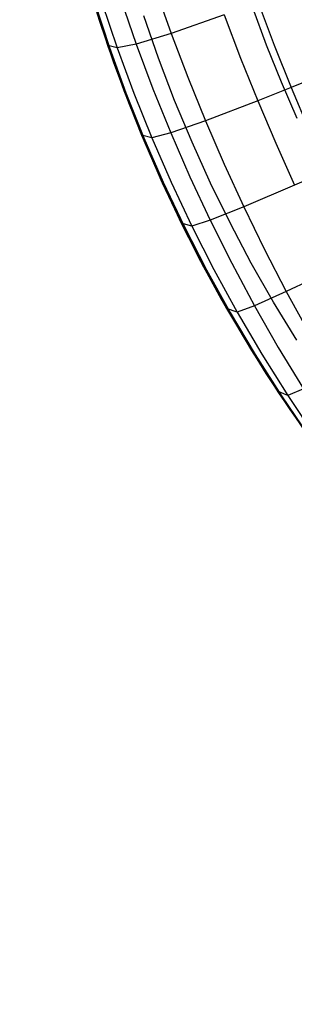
# Model space of a CAD drawing. Header units: millimetres. Extents: x -58 to 58, y -58 to 57.
# Tile 74 of 102: x 46.36 to 48.19, y 10.15 to 16.76. Entities that reach past the tile are written whole.
import ezdxf

# ---------------------------------------------------------------- set-up
doc = ezdxf.new("R2010")
doc.units = ezdxf.units.MM
doc.header["$MEASUREMENT"] = 0
doc.layers.add('Predefinito', color=5, linetype='Continuous')

msp = doc.modelspace()

# ---------------------------------------------------------------- linework, layer by layer
at = {"layer": 'Predefinito', "extrusion": (-6.725394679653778e-07, 1.905051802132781e-06, 0.9999999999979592)}
msp.add_lwpolyline([(47.75446316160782, 26.26308858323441), (47.61397687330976, 25.94543214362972), (47.48081895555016, 25.62779440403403), (47.35500697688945, 25.31023937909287), (47.23655850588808, 24.9928310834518), (47.12549111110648, 24.67563353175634), (47.02182236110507, 24.35871073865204), (46.9255698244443, 24.04212671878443), (46.8367510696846, 23.72594548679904), (46.75538366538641, 23.41023105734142), (46.68148518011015, 23.09504744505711), (46.61507318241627, 22.78045866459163), (46.55616524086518, 22.46652873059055), (46.50477892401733, 22.15332165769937), (46.46093180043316, 21.84090146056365), (46.42464143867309, 21.52933215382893), (46.39592540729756, 21.21867775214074), (46.37481867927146, 20.90903939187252), (46.36135554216, 20.6005564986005), (46.35555253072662, 20.29335044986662), (46.35742617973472, 19.98754262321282), (46.36699302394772, 19.68325439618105), (46.38426959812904, 19.38060714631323), (46.40927243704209, 19.07972225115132), (46.44201807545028, 18.78072108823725), (46.48252560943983, 18.48373571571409), (46.53078994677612, 18.18892485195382), (46.58679133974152, 17.89644986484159), (46.65051004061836, 17.60647212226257), (46.72192630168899, 17.31915299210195), (46.80102037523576, 17.0346538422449), (46.88777251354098, 16.75313604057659), (46.98216296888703, 16.47476095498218), (47.08416528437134, 16.19970291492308), (47.19371247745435, 15.92814336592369), (47.31072401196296, 15.66025434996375), (47.43511935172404, 15.39620790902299), (47.5668179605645, 15.13617608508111), (47.70573930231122, 14.88033092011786), (47.85180284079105, 14.62884445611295), (48.00492803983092, 14.3818887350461), (48.16501865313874, 14.13964106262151), (48.33194180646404, 13.90225671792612), (48.50556202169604, 13.66987470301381), (48.68574382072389, 13.44263401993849), (48.87235172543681, 13.22067367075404), (49.06525025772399, 13.00413265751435), (49.2643039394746, 12.79314998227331), (49.46937729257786, 12.58786464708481), (49.68032036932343, 12.38840801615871), (49.89697038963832, 12.19487270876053), (50.11917262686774, 12.00733960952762), (50.34677235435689, 11.82588960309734), (50.57961484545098, 11.65060357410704), (50.81754537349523, 11.48156240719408), (51.06040921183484, 11.31884698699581), (51.30805163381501, 11.16253819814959), (51.56031347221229, 11.01270299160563), (51.81704692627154, 10.8693749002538), (52.07811431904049, 10.73258468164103), (52.34337797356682, 10.60236309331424), (52.61270021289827, 10.47874089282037), (52.88594336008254, 10.36174883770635), (53.16296973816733, 10.25141768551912), (53.44364167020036, 10.14777819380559)], dxfattribs=at)
at = {"layer": 'Predefinito'}
for points in [[(46.80080621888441, 17.03526119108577), (46.8875583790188, 16.75374338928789), (46.9819488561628, 16.4753683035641), (47.08395119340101, 16.20031026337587), (47.19349840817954, 15.92875071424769), (47.31050996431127, 15.66086169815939), (47.43490532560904, 15.39681525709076), (47.56660395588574, 15.13678343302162), (47.70552531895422, 14.88093826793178), (47.85158887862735, 14.62945180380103), (48.004714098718, 14.3824960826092), (48.16480473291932, 14.14024841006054), (48.33172790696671, 13.9028640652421)], [(47.91463313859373, 16.8373724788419), (48.00657504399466, 16.58711214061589), (48.10597475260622, 16.3387008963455), (48.21219749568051, 16.09384780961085)]]:
    msp.add_lwpolyline(points, dxfattribs=at)
at = {"layer": 'Predefinito', "extrusion": (-0.3419750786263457, 0.9397090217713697, 0)}
msp.add_lwpolyline([(-50.78319132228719, 320), (-50.7609953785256, 319.9997536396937), (-50.73861107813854, 319.9990058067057), (-50.71605308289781, 319.9977436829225), (-50.6933368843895, 319.9959549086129), (-50.67047879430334, 319.9936276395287), (-50.64749593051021, 319.9907506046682), (-50.62440619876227, 319.9873131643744), (-50.60122826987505, 319.9833053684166), (-50.57798155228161, 319.9787180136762), (-50.55468615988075, 319.9735427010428), (-50.53136287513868, 319.9677718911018), (-50.50803310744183, 319.961398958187), (-50.48471884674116, 319.9544182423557), (-50.46144261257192, 319.9468250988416), (-50.43822739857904, 319.9386159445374), (-50.41509661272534, 319.9297883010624), (-50.39207401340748, 319.920340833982), (-50.36918364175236, 319.9102733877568), (-50.34644975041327, 319.899587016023), (-50.32389672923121, 319.8882840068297), (-50.30154902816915, 319.8763679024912), (-50.27943107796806, 319.8638435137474), (-50.25756720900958, 319.8507169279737), (-50.23598156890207, 319.8369955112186), (-50.21469803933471, 319.8226879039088), (-50.19374015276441, 319.807804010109), (-50.1731310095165, 319.7923549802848), (-50.15289319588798, 319.7763531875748), (-50.13304870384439, 319.7598121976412), (-50.11361885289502, 319.7427467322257), (-50.09462421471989, 319.7251726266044), (-50.07608454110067, 319.7071067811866), (-50.0580186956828, 319.6885671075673), (-50.04044459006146, 319.6695724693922), (-50.02337912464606, 319.6501426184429), (-50.00683813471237, 319.6302981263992), (-49.99083634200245, 319.6100603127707), (-49.97538731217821, 319.5894511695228), (-49.96050341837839, 319.5684932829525), (-49.94619581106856, 319.5472097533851), (-49.93247439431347, 319.5256241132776), (-49.91934780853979, 319.5037602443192), (-49.90682341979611, 319.4816422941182), (-49.89490731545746, 319.459294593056), (-49.88360430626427, 319.4367415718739), (-49.87291793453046, 319.4140076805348), (-49.86285048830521, 319.3911173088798), (-49.85340302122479, 319.3680947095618), (-49.84457537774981, 319.3449639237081), (-49.83636622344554, 319.3217487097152), (-49.82877307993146, 319.298472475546), (-49.82179236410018, 319.2751582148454), (-49.8154194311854, 319.2518284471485), (-49.80964862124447, 319.2285051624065), (-49.80447330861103, 319.2052097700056), (-49.79988595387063, 319.1819630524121), (-49.79587815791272, 319.1587851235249), (-49.79244071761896, 319.1356953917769), (-49.78956368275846, 319.1127125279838), (-49.78723641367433, 319.0898544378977), (-49.78544763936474, 319.0671382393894), (-49.78418551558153, 319.0445802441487), (-49.78343768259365, 319.0221959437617), (-49.78319132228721, 319)], dxfattribs=at)
at = {"layer": 'Predefinito', "extrusion": (1, 0, 0)}
for points in [[(16.4753683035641, 319), (16.4753683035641, 59.99945556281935)], [(14.3824960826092, 319), (14.3824960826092, 59.99926008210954)]]:
    msp.add_lwpolyline(points, dxfattribs=at)
at = {"layer": 'Predefinito', "extrusion": (-0.3700885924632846, 0.9289964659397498, 0)}
msp.add_lwpolyline([(-50.73587401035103, 320), (-50.71367806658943, 319.9997536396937), (-50.69129376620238, 319.9990058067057), (-50.66873577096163, 319.9977436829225), (-50.64601957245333, 319.9959549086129), (-50.62316148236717, 319.9936276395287), (-50.60017861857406, 319.9907506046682), (-50.57708888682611, 319.9873131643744), (-50.55391095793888, 319.9833053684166), (-50.53066424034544, 319.9787180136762), (-50.50736884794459, 319.9735427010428), (-50.48404556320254, 319.9677718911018), (-50.46071579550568, 319.961398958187), (-50.43740153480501, 319.9544182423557), (-50.41412530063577, 319.9468250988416), (-50.39091008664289, 319.9386159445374), (-50.36777930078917, 319.9297883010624), (-50.34475670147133, 319.920340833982), (-50.3218663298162, 319.9102733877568), (-50.29913243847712, 319.899587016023), (-50.27657941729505, 319.8882840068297), (-50.25423171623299, 319.8763679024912), (-50.23211376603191, 319.8638435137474), (-50.21024989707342, 319.8507169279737), (-50.18866425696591, 319.8369955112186), (-50.16738072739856, 319.8226879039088), (-50.14642284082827, 319.807804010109), (-50.12581369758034, 319.7923549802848), (-50.10557588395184, 319.7763531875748), (-50.08573139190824, 319.7598121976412), (-50.06630154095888, 319.7427467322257), (-50.04730690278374, 319.7251726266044), (-50.02876722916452, 319.7071067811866), (-50.01070138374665, 319.6885671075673), (-49.99312727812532, 319.6695724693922), (-49.97606181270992, 319.6501426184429), (-49.95952082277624, 319.6302981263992), (-49.94351903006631, 319.6100603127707), (-49.92807000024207, 319.5894511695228), (-49.91318610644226, 319.5684932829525), (-49.89887849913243, 319.5472097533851), (-49.88515708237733, 319.5256241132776), (-49.87203049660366, 319.5037602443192), (-49.85950610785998, 319.4816422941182), (-49.84759000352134, 319.459294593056), (-49.83628699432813, 319.4367415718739), (-49.82560062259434, 319.4140076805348), (-49.81553317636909, 319.3911173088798), (-49.80608570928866, 319.3680947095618), (-49.79725806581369, 319.3449639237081), (-49.78904891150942, 319.3217487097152), (-49.78145576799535, 319.298472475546), (-49.77447505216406, 319.2751582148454), (-49.76810211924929, 319.2518284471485), (-49.76233130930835, 319.2285051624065), (-49.75715599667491, 319.2052097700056), (-49.75256864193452, 319.1819630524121), (-49.74856084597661, 319.1587851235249), (-49.74512340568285, 319.1356953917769), (-49.74224637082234, 319.1127125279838), (-49.73991910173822, 319.0898544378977), (-49.73813032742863, 319.0671382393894), (-49.73686820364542, 319.0445802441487), (-49.73612037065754, 319.0221959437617), (-49.7358740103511, 319)], dxfattribs=at)
at = {"layer": 'Predefinito', "extrusion": (-0.3841066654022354, 0.9232887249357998, 0)}
msp.add_lwpolyline([(-50.6915054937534, 320), (-50.6693095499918, 319.9997536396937), (-50.64692524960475, 319.9990058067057), (-50.624367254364, 319.9977436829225), (-50.60165105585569, 319.9959549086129), (-50.57879296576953, 319.9936276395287), (-50.55581010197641, 319.9907506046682), (-50.53272037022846, 319.9873131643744), (-50.50954244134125, 319.9833053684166), (-50.48629572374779, 319.9787180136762), (-50.46300033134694, 319.9735427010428), (-50.43967704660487, 319.9677718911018), (-50.41634727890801, 319.961398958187), (-50.39303301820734, 319.9544182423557), (-50.36975678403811, 319.9468250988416), (-50.34654157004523, 319.9386159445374), (-50.32341078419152, 319.9297883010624), (-50.30038818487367, 319.920340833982), (-50.27749781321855, 319.9102733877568), (-50.25476392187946, 319.899587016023), (-50.23221090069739, 319.8882840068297), (-50.20986319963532, 319.8763679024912), (-50.18774524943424, 319.8638435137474), (-50.16588138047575, 319.8507169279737), (-50.14429574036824, 319.8369955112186), (-50.12301221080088, 319.8226879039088), (-50.10205432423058, 319.807804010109), (-50.08144518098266, 319.7923549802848), (-50.06120736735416, 319.7763531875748), (-50.04136287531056, 319.7598121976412), (-50.0219330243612, 319.7427467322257), (-50.00293838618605, 319.7251726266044), (-49.98439871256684, 319.7071067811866), (-49.96633286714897, 319.6885671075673), (-49.94875876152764, 319.6695724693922), (-49.93169329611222, 319.6501426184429), (-49.91515230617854, 319.6302981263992), (-49.89915051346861, 319.6100603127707), (-49.88370148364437, 319.5894511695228), (-49.86881758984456, 319.5684932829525), (-49.85450998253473, 319.5472097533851), (-49.84078856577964, 319.5256241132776), (-49.82766198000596, 319.5037602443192), (-49.81513759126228, 319.4816422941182), (-49.80322148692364, 319.459294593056), (-49.79191847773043, 319.4367415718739), (-49.78123210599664, 319.4140076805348), (-49.77116465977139, 319.3911173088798), (-49.76171719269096, 319.3680947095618), (-49.75288954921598, 319.3449639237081), (-49.74468039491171, 319.3217487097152), (-49.73708725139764, 319.298472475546), (-49.73010653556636, 319.2751582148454), (-49.72373360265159, 319.2518284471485), (-49.71796279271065, 319.2285051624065), (-49.7127874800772, 319.2052097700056), (-49.70820012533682, 319.1819630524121), (-49.7041923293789, 319.1587851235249), (-49.70075488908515, 319.1356953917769), (-49.69787785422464, 319.1127125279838), (-49.69555058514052, 319.0898544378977), (-49.69376181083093, 319.0671382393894), (-49.69249968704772, 319.0445802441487), (-49.69175185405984, 319.0221959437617), (-49.6915054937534, 319)], dxfattribs=at)
at = {"layer": 'Predefinito', "extrusion": (-0.3980430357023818, 0.917366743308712, 0)}
msp.add_lwpolyline([(-50.63336110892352, 320), (-50.61116516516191, 319.9997536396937), (-50.58878086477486, 319.9990058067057), (-50.56622286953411, 319.9977436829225), (-50.5435066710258, 319.9959549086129), (-50.52064858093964, 319.9936276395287), (-50.49766571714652, 319.9907506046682), (-50.47457598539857, 319.9873131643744), (-50.45139805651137, 319.9833053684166), (-50.42815133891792, 319.9787180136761), (-50.40485594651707, 319.9735427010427), (-50.38153266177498, 319.9677718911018), (-50.35820289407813, 319.961398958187), (-50.33488863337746, 319.9544182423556), (-50.31161239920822, 319.9468250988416), (-50.28839718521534, 319.9386159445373), (-50.26526639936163, 319.9297883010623), (-50.24224380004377, 319.9203408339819), (-50.21935342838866, 319.9102733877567), (-50.19661953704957, 319.8995870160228), (-50.1740665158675, 319.8882840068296), (-50.15171881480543, 319.876367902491), (-50.12960086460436, 319.8638435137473), (-50.10773699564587, 319.8507169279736), (-50.08615135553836, 319.8369955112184), (-50.06486782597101, 319.8226879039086), (-50.04390993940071, 319.8078040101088), (-50.02330079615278, 319.7923549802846), (-50.00306298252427, 319.7763531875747), (-49.98321849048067, 319.759812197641), (-49.9637886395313, 319.7427467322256), (-49.94479400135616, 319.7251726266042), (-49.92625432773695, 319.7071067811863), (-49.90818848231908, 319.688567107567), (-49.89061437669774, 319.6695724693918), (-49.87354891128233, 319.6501426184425), (-49.85700792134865, 319.6302981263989), (-49.84100612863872, 319.6100603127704), (-49.82555709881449, 319.5894511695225), (-49.81067320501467, 319.5684932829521), (-49.79636559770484, 319.5472097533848), (-49.78264418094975, 319.5256241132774), (-49.76951759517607, 319.5037602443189), (-49.75699320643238, 319.4816422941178), (-49.74507710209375, 319.4592945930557), (-49.73377409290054, 319.4367415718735), (-49.72308772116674, 319.4140076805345), (-49.71302027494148, 319.3911173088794), (-49.70357280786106, 319.3680947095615), (-49.69474516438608, 319.3449639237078), (-49.68653601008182, 319.3217487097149), (-49.67894286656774, 319.2984724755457), (-49.67196215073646, 319.275158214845), (-49.66558921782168, 319.2518284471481), (-49.65981840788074, 319.2285051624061), (-49.6546430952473, 319.2052097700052), (-49.65005574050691, 319.1819630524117), (-49.64604794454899, 319.1587851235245), (-49.64261050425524, 319.1356953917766), (-49.63973346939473, 319.1127125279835), (-49.63740620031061, 319.0898544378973), (-49.63561742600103, 319.0671382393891), (-49.63435530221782, 319.0445802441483), (-49.63360746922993, 319.0221959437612), (-49.63336110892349, 318.9999999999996)], dxfattribs=at)
at = {"layer": 'Predefinito', "extrusion": (-0.4529129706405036, 0.8915547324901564, 0)}
msp.add_lwpolyline([(-50.26300488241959, 320), (-50.24080893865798, 319.9997536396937), (-50.21842463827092, 319.9990058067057), (-50.19586664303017, 319.9977436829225), (-50.17315044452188, 319.9959549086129), (-50.15029235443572, 319.9936276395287), (-50.1273094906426, 319.9907506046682), (-50.10421975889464, 319.9873131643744), (-50.08104183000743, 319.9833053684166), (-50.05779511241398, 319.9787180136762), (-50.03449972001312, 319.9735427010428), (-50.01117643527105, 319.9677718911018), (-49.9878466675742, 319.961398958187), (-49.96453240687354, 319.9544182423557), (-49.9412561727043, 319.9468250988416), (-49.91804095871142, 319.9386159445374), (-49.89491017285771, 319.9297883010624), (-49.87188757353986, 319.920340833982), (-49.84899720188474, 319.9102733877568), (-49.82626331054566, 319.899587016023), (-49.80371028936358, 319.8882840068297), (-49.78136258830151, 319.8763679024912), (-49.75924463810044, 319.8638435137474), (-49.73738076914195, 319.8507169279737), (-49.71579512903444, 319.8369955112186), (-49.69451159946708, 319.8226879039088), (-49.67355371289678, 319.807804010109), (-49.65294456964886, 319.7923549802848), (-49.63270675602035, 319.7763531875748), (-49.61286226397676, 319.7598121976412), (-49.59343241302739, 319.7427467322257), (-49.57443777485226, 319.7251726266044), (-49.55589810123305, 319.7071067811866), (-49.53783225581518, 319.6885671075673), (-49.52025815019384, 319.6695724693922), (-49.50319268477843, 319.6501426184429), (-49.48665169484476, 319.6302981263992), (-49.47064990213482, 319.6100603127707), (-49.45520087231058, 319.5894511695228), (-49.44031697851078, 319.5684932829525), (-49.42600937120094, 319.5472097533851), (-49.41228795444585, 319.5256241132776), (-49.39916136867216, 319.5037602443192), (-49.38663697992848, 319.4816422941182), (-49.37472087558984, 319.459294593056), (-49.36341786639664, 319.4367415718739), (-49.35273149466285, 319.4140076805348), (-49.3426640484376, 319.3911173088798), (-49.33321658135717, 319.3680947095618), (-49.32438893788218, 319.3449639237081), (-49.31617978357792, 319.3217487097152), (-49.30858664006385, 319.298472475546), (-49.30160592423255, 319.2751582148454), (-49.29523299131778, 319.2518284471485), (-49.28946218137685, 319.2285051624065), (-49.28428686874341, 319.2052097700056), (-49.27969951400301, 319.1819630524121), (-49.2756917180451, 319.1587851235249), (-49.27225427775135, 319.1356953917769), (-49.26937724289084, 319.1127125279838), (-49.26704997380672, 319.0898544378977), (-49.26526119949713, 319.0671382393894), (-49.26399907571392, 319.0445802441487), (-49.26325124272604, 319.0221959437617), (-49.26300488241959, 319)], dxfattribs=at)
at = {"layer": 'Predefinito', "extrusion": (-0.5064023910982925, 0.8622972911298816, 0)}
msp.add_lwpolyline([(-49.67022190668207, 320), (-49.64802596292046, 319.9997536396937), (-49.6256416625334, 319.9990058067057), (-49.60308366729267, 319.9977436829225), (-49.58036746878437, 319.9959549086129), (-49.55750937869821, 319.9936276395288), (-49.53452651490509, 319.9907506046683), (-49.51143678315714, 319.9873131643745), (-49.48825885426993, 319.9833053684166), (-49.46501213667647, 319.9787180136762), (-49.44171674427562, 319.9735427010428), (-49.41839345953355, 319.9677718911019), (-49.3950636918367, 319.9613989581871), (-49.37174943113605, 319.9544182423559), (-49.3484731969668, 319.9468250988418), (-49.32525798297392, 319.9386159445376), (-49.30212719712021, 319.9297883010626), (-49.27910459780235, 319.9203408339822), (-49.25621422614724, 319.9102733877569), (-49.23348033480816, 319.8995870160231), (-49.21092731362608, 319.88828400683), (-49.18857961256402, 319.8763679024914), (-49.16646166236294, 319.8638435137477), (-49.14459779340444, 319.850716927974), (-49.12301215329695, 319.8369955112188), (-49.10172862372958, 319.822687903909), (-49.08077073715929, 319.8078040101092), (-49.06016159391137, 319.792354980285), (-49.03992378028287, 319.7763531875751), (-49.02007928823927, 319.7598121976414), (-49.0006494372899, 319.742746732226), (-48.98165479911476, 319.7251726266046), (-48.96311512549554, 319.7071067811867), (-48.94504928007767, 319.6885671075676), (-48.92747517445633, 319.6695724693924), (-48.91040970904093, 319.6501426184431), (-48.89386871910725, 319.6302981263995), (-48.87786692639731, 319.610060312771), (-48.86241789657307, 319.589451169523), (-48.84753400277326, 319.5684932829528), (-48.83322639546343, 319.5472097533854), (-48.81950497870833, 319.525624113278), (-48.80637839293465, 319.5037602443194), (-48.79385400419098, 319.4816422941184), (-48.78193789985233, 319.4592945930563), (-48.77063489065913, 319.4367415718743), (-48.75994851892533, 319.4140076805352), (-48.74988107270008, 319.39111730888), (-48.74043360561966, 319.3680947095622), (-48.73160596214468, 319.3449639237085), (-48.72339680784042, 319.3217487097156), (-48.71580366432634, 319.2984724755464), (-48.70882294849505, 319.2751582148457), (-48.70245001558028, 319.2518284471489), (-48.69667920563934, 319.2285051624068), (-48.69150389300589, 319.205209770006), (-48.68691653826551, 319.1819630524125), (-48.68290874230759, 319.1587851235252), (-48.67947130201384, 319.1356953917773), (-48.67659426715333, 319.1127125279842), (-48.6742669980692, 319.0898544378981), (-48.67247822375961, 319.0671382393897), (-48.67121609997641, 319.044580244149), (-48.67046826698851, 319.0221959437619), (-48.67022190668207, 319.0000000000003)], dxfattribs=at)
at = {"layer": 'Predefinito', "extrusion": (-0.5326301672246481, 0.846348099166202, 0)}
msp.add_lwpolyline([(-49.28894515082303, 320), (-49.26674920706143, 319.9997536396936), (-49.24436490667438, 319.9990058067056), (-49.22180691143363, 319.9977436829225), (-49.19909071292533, 319.9959549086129), (-49.17623262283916, 319.9936276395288), (-49.15324975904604, 319.9907506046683), (-49.1301600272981, 319.9873131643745), (-49.10698209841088, 319.9833053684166), (-49.08373538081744, 319.9787180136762), (-49.06043998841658, 319.9735427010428), (-49.03711670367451, 319.9677718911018), (-49.01378693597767, 319.961398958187), (-48.990472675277, 319.9544182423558), (-48.96719644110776, 319.9468250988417), (-48.94398122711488, 319.9386159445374), (-48.92085044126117, 319.9297883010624), (-48.8978278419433, 319.920340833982), (-48.8749374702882, 319.9102733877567), (-48.85220357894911, 319.899587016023), (-48.82965055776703, 319.8882840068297), (-48.80730285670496, 319.8763679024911), (-48.78518490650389, 319.8638435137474), (-48.7633210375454, 319.8507169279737), (-48.74173539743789, 319.8369955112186), (-48.72045186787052, 319.8226879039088), (-48.69949398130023, 319.807804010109), (-48.67888483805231, 319.7923549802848), (-48.65864702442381, 319.7763531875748), (-48.6388025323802, 319.7598121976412), (-48.61937268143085, 319.7427467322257), (-48.6003780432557, 319.7251726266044), (-48.58183836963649, 319.7071067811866), (-48.56377252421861, 319.6885671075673), (-48.54619841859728, 319.6695724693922), (-48.52913295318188, 319.6501426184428), (-48.5125919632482, 319.6302981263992), (-48.49659017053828, 319.6100603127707), (-48.48114114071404, 319.5894511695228), (-48.46625724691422, 319.5684932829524), (-48.45194963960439, 319.5472097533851), (-48.4382282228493, 319.5256241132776), (-48.42510163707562, 319.5037602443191), (-48.41257724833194, 319.481642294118), (-48.4006611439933, 319.459294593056), (-48.3893581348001, 319.4367415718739), (-48.37867176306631, 319.4140076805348), (-48.36860431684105, 319.3911173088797), (-48.35915684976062, 319.3680947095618), (-48.35032920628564, 319.3449639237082), (-48.34212005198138, 319.3217487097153), (-48.33452690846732, 319.2984724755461), (-48.32754619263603, 319.2751582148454), (-48.32117325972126, 319.2518284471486), (-48.31540244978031, 319.2285051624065), (-48.31022713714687, 319.2052097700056), (-48.30563978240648, 319.1819630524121), (-48.30163198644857, 319.158785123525), (-48.29819454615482, 319.135695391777), (-48.29531751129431, 319.1127125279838), (-48.29299024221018, 319.0898544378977), (-48.29120146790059, 319.0671382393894), (-48.2899393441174, 319.0445802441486), (-48.2891915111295, 319.0221959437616), (-48.28894515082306, 319)], dxfattribs=at)
at = {"layer": 'Predefinito', "extrusion": (-0.5584481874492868, 0.8295394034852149, 0)}
msp.add_lwpolyline([(-48.85102383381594, 320), (-48.82882789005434, 319.9997536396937), (-48.80644358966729, 319.9990058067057), (-48.78388559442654, 319.9977436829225), (-48.76116939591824, 319.9959549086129), (-48.73831130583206, 319.9936276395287), (-48.71532844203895, 319.9907506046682), (-48.69223871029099, 319.9873131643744), (-48.66906078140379, 319.9833053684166), (-48.64581406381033, 319.9787180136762), (-48.62251867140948, 319.9735427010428), (-48.5991953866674, 319.9677718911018), (-48.57586561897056, 319.961398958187), (-48.55255135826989, 319.9544182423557), (-48.52927512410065, 319.9468250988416), (-48.50605991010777, 319.9386159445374), (-48.48292912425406, 319.9297883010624), (-48.45990652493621, 319.920340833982), (-48.43701615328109, 319.9102733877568), (-48.41428226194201, 319.899587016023), (-48.39172924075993, 319.8882840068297), (-48.36938153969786, 319.8763679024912), (-48.34726358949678, 319.8638435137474), (-48.32539972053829, 319.8507169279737), (-48.30381408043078, 319.8369955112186), (-48.28253055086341, 319.8226879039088), (-48.26157266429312, 319.807804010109), (-48.2409635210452, 319.7923549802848), (-48.2207257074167, 319.7763531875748), (-48.20088121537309, 319.7598121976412), (-48.18145136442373, 319.7427467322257), (-48.16245672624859, 319.7251726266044), (-48.14391705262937, 319.7071067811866), (-48.12585120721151, 319.6885671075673), (-48.10827710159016, 319.6695724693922), (-48.09121163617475, 319.6501426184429), (-48.07467064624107, 319.6302981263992), (-48.05866885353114, 319.6100603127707), (-48.0432198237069, 319.5894511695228), (-48.02833592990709, 319.5684932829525), (-48.01402832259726, 319.5472097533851), (-48.00030690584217, 319.5256241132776), (-47.98718032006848, 319.5037602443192), (-47.9746559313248, 319.4816422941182), (-47.96273982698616, 319.459294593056), (-47.95143681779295, 319.4367415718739), (-47.94075044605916, 319.4140076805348), (-47.93068299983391, 319.3911173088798), (-47.92123553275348, 319.3680947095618), (-47.91240788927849, 319.3449639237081), (-47.90419873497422, 319.3217487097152), (-47.89660559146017, 319.298472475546), (-47.88962487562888, 319.2751582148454), (-47.88325194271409, 319.2518284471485), (-47.87748113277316, 319.2285051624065), (-47.87230582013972, 319.2052097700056), (-47.86771846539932, 319.1819630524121), (-47.8637106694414, 319.1587851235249), (-47.86027322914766, 319.1356953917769), (-47.85739619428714, 319.1127125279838), (-47.85506892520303, 319.0898544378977), (-47.85328015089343, 319.0671382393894), (-47.85201802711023, 319.0445802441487), (-47.85127019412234, 319.0221959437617), (-47.85102383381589, 319)], dxfattribs=at)
at = {"layer": 'Predefinito'}
for points in [[(47.26591501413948, 16.96032152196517, 44.84495647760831), (47.3702224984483, 16.6634571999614, 44.8443119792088), (47.48136377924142, 16.3688046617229, 44.8451732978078), (47.5993586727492, 16.0764583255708, 44.8473347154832), (47.72421575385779, 15.7865614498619, 44.8506052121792), (47.8559478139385, 15.4992566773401, 44.8547953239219), (47.99474724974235, 15.21432308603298, 44.85988041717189), (48.1408641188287, 14.9314921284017, 44.8668500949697), (48.29435460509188, 14.65093530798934, 44.87704626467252)], [(46.84599254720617, 16.88519035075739, 59.9983333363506), (46.94504985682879, 16.58132867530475, 59.99822821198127), (47.05364534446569, 16.27976223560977, 59.99813580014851), (47.17187139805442, 15.98070489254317, 59.99805729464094), (47.29981673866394, 15.68442237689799, 59.99799372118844), (47.43757797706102, 15.39120216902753, 59.99794584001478), (47.58498437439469, 15.10183299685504, 59.99791231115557), (47.74165273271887, 14.81721079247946, 59.99789744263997), (47.90742395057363, 14.53767117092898, 59.99790998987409), (48.0822313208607, 14.2633949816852, 59.99795448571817), (48.26599604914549, 13.99460787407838, 59.99803215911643)], [(46.84608228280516, 16.8849608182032, 59.76548063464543), (46.9452659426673, 16.5807744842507, 59.7653677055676), (47.05400751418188, 16.27888672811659, 59.76530085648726), (47.1723997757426, 15.9795121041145, 59.7652785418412), (47.30053183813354, 15.68291723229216, 59.76529936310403), (47.4385007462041, 15.3893905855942, 59.7653618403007), (47.58613293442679, 15.09972756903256, 59.76546468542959), (47.7430400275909, 14.8148315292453, 59.7656272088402), (47.90906068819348, 14.53503884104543, 59.76587865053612), (48.0841274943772, 14.2605293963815, 59.7662445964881), (48.2681610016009, 13.9915284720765, 59.7667474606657)], [(46.84621527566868, 16.88465982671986, 59.53120539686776), (46.9455257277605, 16.5801717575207, 59.5310413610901), (47.05441071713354, 16.2779854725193, 59.53095646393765), (47.172963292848, 15.9783161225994, 59.5309464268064), (47.30127283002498, 15.68143108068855, 59.53100743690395), (47.4394366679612, 15.3876196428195, 59.5311357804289), (47.58727867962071, 15.09768297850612, 59.53133031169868), (47.7444058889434, 14.8125308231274, 59.5316254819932), (47.91065494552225, 14.53250014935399, 59.53207107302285), (48.0859577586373, 14.2577699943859, 59.5327137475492), (48.2702342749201, 13.9885653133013, 59.5335971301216)], [(46.84659193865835, 16.88386905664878, 59.06202008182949), (46.9461550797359, 16.5788444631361, 59.0617586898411), (47.05531688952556, 16.27612764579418, 59.06164203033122), (47.1741706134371, 15.9759346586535, 59.0616603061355), (47.30280579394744, 15.67853397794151, 59.06180481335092), (47.441319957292, 15.3842160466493, 59.0620672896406), (47.58953265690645, 15.09379086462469, 59.06244680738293), (47.7470434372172, 14.808177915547, 59.0630081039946), (47.91368558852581, 14.52771489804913, 59.06384205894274), (48.0893898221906, 14.2525794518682, 59.0650374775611), (48.2740749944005, 13.9829960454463, 59.0666803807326)], [(46.84803021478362, 16.88169350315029, 58.12130730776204), (46.9480939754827, 16.5758500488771, 58.1208702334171), (47.05776970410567, 16.27232459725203, 58.12070680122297), (47.1771497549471, 15.9713338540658, 58.1207959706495), (47.30632265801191, 15.67314694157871, 58.1211190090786), (47.4453848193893, 15.3780546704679, 58.1216582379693), (47.59415038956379, 15.08687418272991, 58.12241290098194), (47.7522107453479, 14.8005326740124, 58.123508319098), (47.91939508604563, 14.51936752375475, 58.1251176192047), (48.0956322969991, 14.2435548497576, 58.1274138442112), (48.2808395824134, 13.9733188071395, 58.1305677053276)], [(46.85560177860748, 16.87625228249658, 56.23207119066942), (46.9566362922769, 16.5696804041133, 56.2313565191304), (47.06718211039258, 16.26543965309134, 56.2311624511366), (47.1873254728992, 15.9637434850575, 56.2314446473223), (47.3171483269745, 15.66485650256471, 56.23216334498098), (47.4567398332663, 15.369063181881, 56.2332807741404), (47.60591647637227, 15.07715507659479, 56.23479547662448), (47.764279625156, 14.7900301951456, 56.2369539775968), (47.93166046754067, 14.50801897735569, 56.24009409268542), (48.1079866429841, 14.2312997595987, 56.2445571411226), (48.2931744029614, 13.9600989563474, 56.2506827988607)], [(46.90541637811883, 16.87125198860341, 52.43452034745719), (47.0081587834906, 16.5660275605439, 52.4335365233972), (47.11980674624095, 16.26313174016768, 52.43350653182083), (47.2404235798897, 15.9627543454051, 52.4343361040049), (47.37006672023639, 15.6651317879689, 52.43593944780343), (47.508798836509, 15.3705135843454, 52.4382335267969), (47.65649501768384, 15.0794976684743, 52.44121152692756), (47.812874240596, 14.7927631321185, 52.4453630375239), (47.97780892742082, 14.51060629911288, 52.45135635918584), (48.1512349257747, 14.2332317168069, 52.4598688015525), (48.3330782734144, 13.960883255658, 52.4715765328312)], [(47.03230215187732, 16.8934631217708, 48.63443513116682), (47.1362085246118, 16.5918372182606, 48.6335492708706), (47.24807398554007, 16.2925023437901, 48.63393387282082), (47.3679367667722, 15.9956059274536, 48.6354400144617), (47.4958269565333, 15.70134021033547, 48.63793039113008), (47.6317786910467, 15.4099029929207, 48.6412698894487), (47.77579794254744, 15.12153897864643, 48.64544215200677), (47.9278336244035, 14.8365225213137, 48.6511830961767), (48.08784004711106, 14.55509501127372, 48.65949474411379), (48.2557760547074, 14.2775154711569, 48.6713910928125)], [(47.9521244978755, 16.8703601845, 39.0580816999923), (48.06036986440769, 16.58468176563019, 39.05991226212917), (48.1734830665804, 16.3010328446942, 39.0633522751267), (48.29145025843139, 16.01948695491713, 39.06812955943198)], [(47.7252077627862, 16.7873071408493, 41.0117090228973), (47.3702224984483, 16.6634571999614, 44.8443119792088), (47.1362085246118, 16.5918372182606, 48.6335492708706), (47.0081587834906, 16.5660275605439, 52.4335365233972), (46.9450313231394, 16.5813295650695, 59.9994746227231)], [(49.4273640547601, 16.8191078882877, 32.7731489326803), (49.25622129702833, 16.74725624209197, 33.31038726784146), (49.10215039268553, 16.68274588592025, 33.84797163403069), (48.96351187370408, 16.62487915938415, 34.38504272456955), (48.8386662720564, 16.5729584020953, 34.9207412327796), (48.726046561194, 16.52631265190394, 35.45427071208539), (48.62432090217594, 16.48436266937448, 35.98489481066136), (48.4484049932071, 16.4123097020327, 37.0343502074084), (48.1734830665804, 16.3010328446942, 39.0633522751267), (47.9496614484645, 16.2116033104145, 41.0160925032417), (47.5993586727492, 16.0764583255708, 44.8473347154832), (47.3679367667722, 15.9956059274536, 48.6354400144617), (47.2404235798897, 15.9627543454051, 52.4343361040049), (47.1718514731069, 15.9807058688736, 59.9993939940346)], [(50.76387650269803, 16.79812919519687, 30.19077312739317), (50.63231457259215, 16.73853368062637, 30.43013403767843), (50.5065906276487, 16.6815365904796, 30.6712281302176), (50.37761078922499, 16.62303065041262, 30.93229959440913), (50.25489130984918, 16.56733880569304, 31.19489550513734), (50.13819233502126, 16.51436136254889, 31.45883187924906), (50.02727401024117, 16.46399862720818, 31.72392473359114), (49.9218964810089, 16.41615090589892, 31.98999008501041), (49.82181989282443, 16.37071850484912, 32.25684395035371), (49.7268043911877, 16.32760173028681, 32.52430234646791), (49.6366101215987, 16.28670088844, 32.7921812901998), (49.46974396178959, 16.21113315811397, 33.32866921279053), (49.31953152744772, 16.14324905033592, 33.86546069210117), (49.18437025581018, 16.08232054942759, 34.40171463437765), (49.0626575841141, 16.0276196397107, 34.9365899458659), (48.95286376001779, 15.97844432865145, 35.46930602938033), (48.85369181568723, 15.93418574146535, 35.99913827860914), (48.6822000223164, 15.8580653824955, 37.0471228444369), (48.4142626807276, 15.7401107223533, 39.0739734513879), (48.196341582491, 15.6447955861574, 41.0254400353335), (47.8559478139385, 15.4992566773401, 44.8547953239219), (47.6317786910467, 15.4099029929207, 48.6412698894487), (47.508798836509, 15.3705135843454, 52.4382335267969), (47.4375566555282, 15.3912032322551, 59.9993731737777)], [(47.7252077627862, 16.7873071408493, 41.0117090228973), (47.83465315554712, 16.49839026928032, 41.01315786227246), (47.9496614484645, 16.2116033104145, 41.0160925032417), (48.0702251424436, 15.92704168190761, 41.02026780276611), (48.196341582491, 15.6447955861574, 41.0254400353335)], [(48.21069417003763, 14.60452200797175, 319.7071067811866), (48.05481102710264, 14.86087325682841, 319.7071067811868), (47.90678694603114, 15.12198546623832, 319.7071067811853), (47.76660258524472, 15.3878514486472, 319.7071067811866), (47.63425492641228, 15.65847464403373, 319.7071067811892), (47.50977213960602, 15.93387854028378, 319.7071067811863), (47.3932287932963, 16.21402359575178, 319.7071067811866), (47.28540248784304, 16.497006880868, 319.7071067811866), (47.1865120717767, 16.7818810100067, 319.7071067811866)], [(48.4670690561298, 15.0839829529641, 41.0399362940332), (48.1408641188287, 14.9314921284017, 44.8668500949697), (47.9278336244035, 14.8365225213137, 48.6511830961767), (47.812874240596, 14.7927631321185, 52.4453630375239), (47.7416300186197, 14.8172119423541, 59.9994151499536)], [(48.2557760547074, 14.2775154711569, 48.6713910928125), (48.1512349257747, 14.2332317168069, 52.4598688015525), (48.0822072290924, 14.26339621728, 59.9995615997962)]]:
    msp.add_polyline3d(points, dxfattribs=at)

doc.saveas('drawing.dxf')
